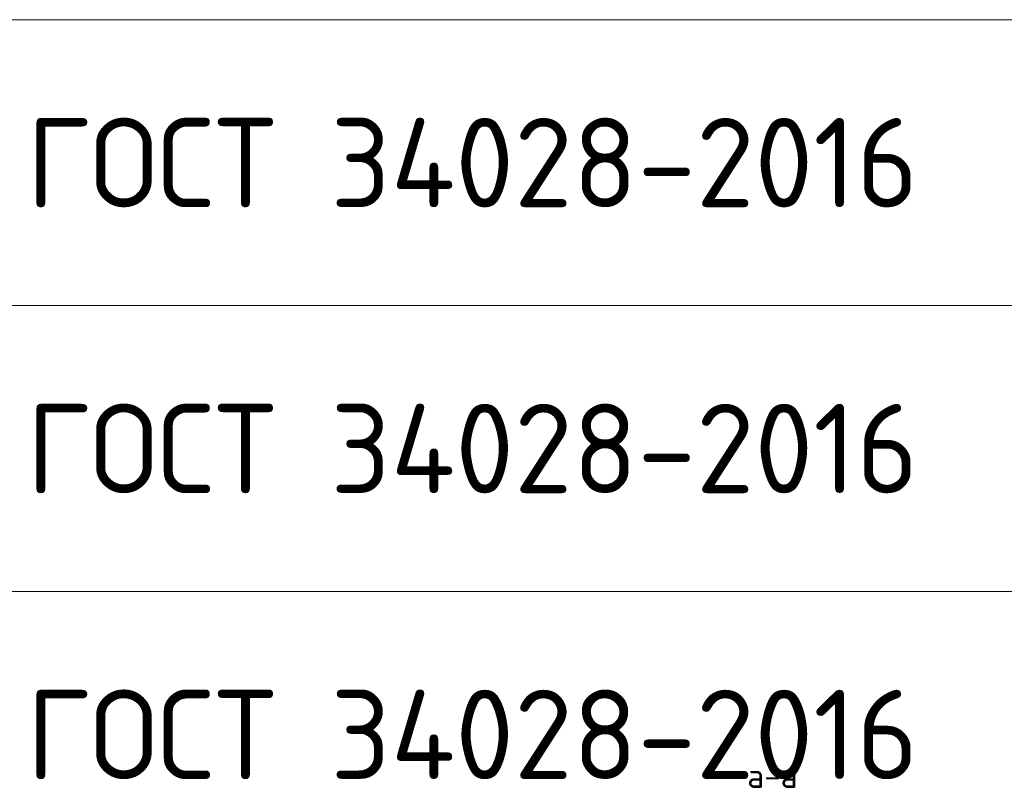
# Model space of a CAD drawing. Header units: metres. Extents: x -38 to 107, y -15 to 21.
# Tile 81 of 89: x 70.33 to 73.09, y 8.72 to 10.87. Entities that reach past the tile are written whole.
import ezdxf

# ---------------------------------------------------------------- set-up
doc = ezdxf.new("R2010")
doc.units = ezdxf.units.M
doc.styles.add('ISOCPEUR', font='txt')

msp = doc.modelspace()

# ---------------------------------------------------------------- linework, layer by layer
at = {"color": 7, "linetype": 'Continuous', "lineweight": 13, "transparency": 33554687}
for p, q in [((86.4198, 10.8717), (67.9198, 10.8717)), ((86.4198, 10.0717), (67.9198, 10.0717)), ((86.4198, 9.2717), (67.9198, 9.2717))]:
    msp.add_line(p, q, dxfattribs=at)

# ---------------------------------------------------------------- texts
at = {"color": 7, "linetype": 'Continuous', "lineweight": 35, "transparency": 33554687, "char_height": 0.25, "width": 2.743715, "attachment_point": 7, "style": 'ISOCPEUR'}
for insert in [(70.3506, 10.3467), (70.3506, 9.5467), (70.3506, 8.7467)]:
    msp.add_mtext('\\W0.96;ГОСТ 34028-2016', dxfattribs=dict(at, insert=insert))
at = {"color": 7, "linetype": 'Continuous', "lineweight": 50, "transparency": 33554687, "insert": (72.4375, 8.756), "char_height": 0.0675, "width": 0.1863, "attachment_point": 5, "style": 'ISOCPEUR'}
msp.add_mtext('\\A1;{\\fISOCPEUR|i0|b0;\\H0.067500;\\W1.000000;\\C7;а-а}\\P', dxfattribs=at)

doc.saveas('drawing.dxf')
